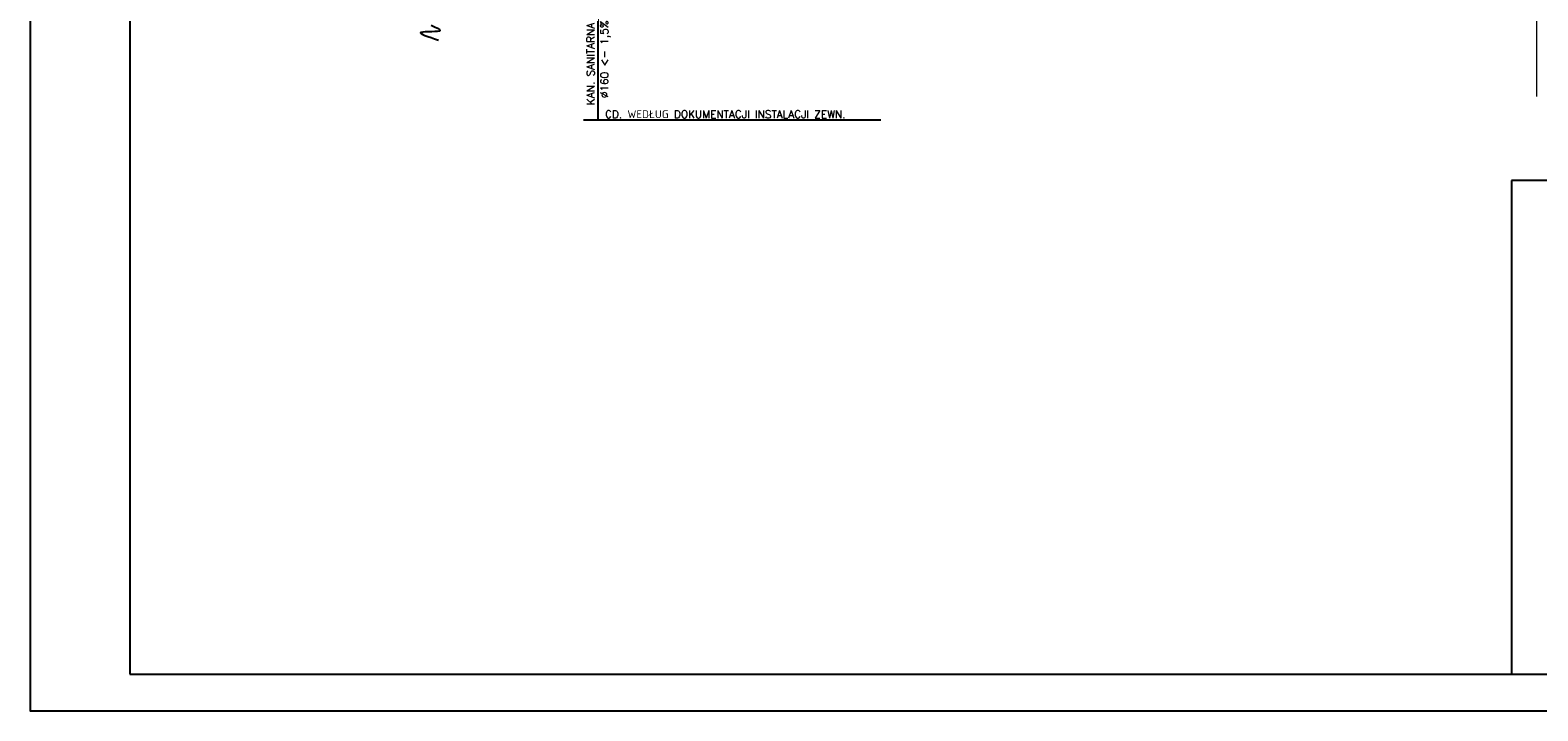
# Model space of a CAD drawing. Header units: millimetres. Extents: x -3729 to 1192, y -50 to 2920.
# Tile 1 of 4: x -3729 to -1375, y -50 to 1013. Entities that reach past the tile are written whole.
import ezdxf

# ---------------------------------------------------------------- set-up
doc = ezdxf.new("R2010")
doc.units = ezdxf.units.MM
doc.linetypes.add('DASHED', pattern=[19.05, 12.7, -6.35])
doc.layers.get('0').update_dxf_attribs({"color": 252})
for name, color, linetype in [('1-GAZ', 252, 'Continuous'), ('IS KAN_S_OPIS', 2, 'Continuous'), ('IS KAN_SAN_RURY', 1, 'Continuous'), ('MK_IS W_CWU', 5, 'DASHED'), ('TABELKA', 252, 'Continuous')]:
    doc.layers.add(name, color=color, linetype=linetype)
doc.styles.add('TECH', font='simplex.shx')

msp = doc.modelspace()

# ---------------------------------------------------------------- linework, layer by layer
at = {"lineweight": 0}
msp.add_lwpolyline([(-3572.8, 7.5), (414.3, 7.5), (414.3, 2839.5), (-3572.8, 2839.5)], close=True, dxfattribs=at)
at = {"layer": '1-GAZ', "lineweight": 0}
msp.add_lwpolyline([(-1417.3, 1929), (-1417.3, 1040), (-1417.3, 1028), (-1376.7, 1028), (-1376.7, 908.9)], dxfattribs=at)
at = {"layer": 'IS KAN_S_OPIS'}
msp.add_line((-2400.5, 872.3), (-2864.4, 872.3), dxfattribs=at)
at = {"layer": 'IS KAN_SAN_RURY', "linetype": 'Continuous'}
msp.add_line((-2842.1, 1073.5), (-2842.1, 872.3), dxfattribs=at)
at = {"layer": 'MK_IS W_CWU', "linetype": 'ByBlock', "ltscale": 2}
msp.add_spline([(-3102.2, 1020.1), (-3088.2, 1012.1), (-3118.2, 1009.1), (-3091.2, 997.1)], degree=3, dxfattribs=at)
at = {"layer": 'TABELKA'}
for p, q in [((414.3, 777.9), (-1415.7, 777.9)), ((-1415.7, 777.9), (-1415.7, 7.5))]:
    msp.add_line(p, q, dxfattribs=at)
for points in [[(-3728.5, 2920.2), (-3728.5, -49.8), (471.5, -49.8), (471.5, 2920.2)], [(-3728.5, 2920.2), (-3728.5, -49.8), (471.5, -49.8), (471.5, 2920.2)], [(-3728.5, 2920.2), (-3728.5, -49.8), (471.5, -49.8), (471.5, 2920.2)], [(-3728.5, 2920.2), (-3728.5, -49.8), (471.5, -49.8), (471.5, 2920.2)], [(-3728.5, 2920.2), (-3728.5, -49.8), (471.5, -49.8), (471.5, 2920.2)], [(-3572.9, 7.5), (414.3, 7.5), (414.3, 2839.5), (-3572.9, 2839.5)]]:
    msp.add_lwpolyline(points, close=True, dxfattribs=at)

# ---------------------------------------------------------------- texts
at = {"layer": 'IS KAN_S_OPIS', "style": 'TECH'}
for s, p in [('KAN. SANITARNA', (-2847.6, 895.6, -26.7)), ('∅160 <- 1,5%', (-2826, 906.4, -26.7))]:
    msp.add_text(s, height=12, rotation=90, dxfattribs=at).set_placement(p)
msp.add_text('CD. WEDŁUG DOKUMENTACJI INSTALACJI ZEWN.', height=12, dxfattribs=at).set_placement((-2831, 875.3))

doc.saveas('drawing.dxf')
